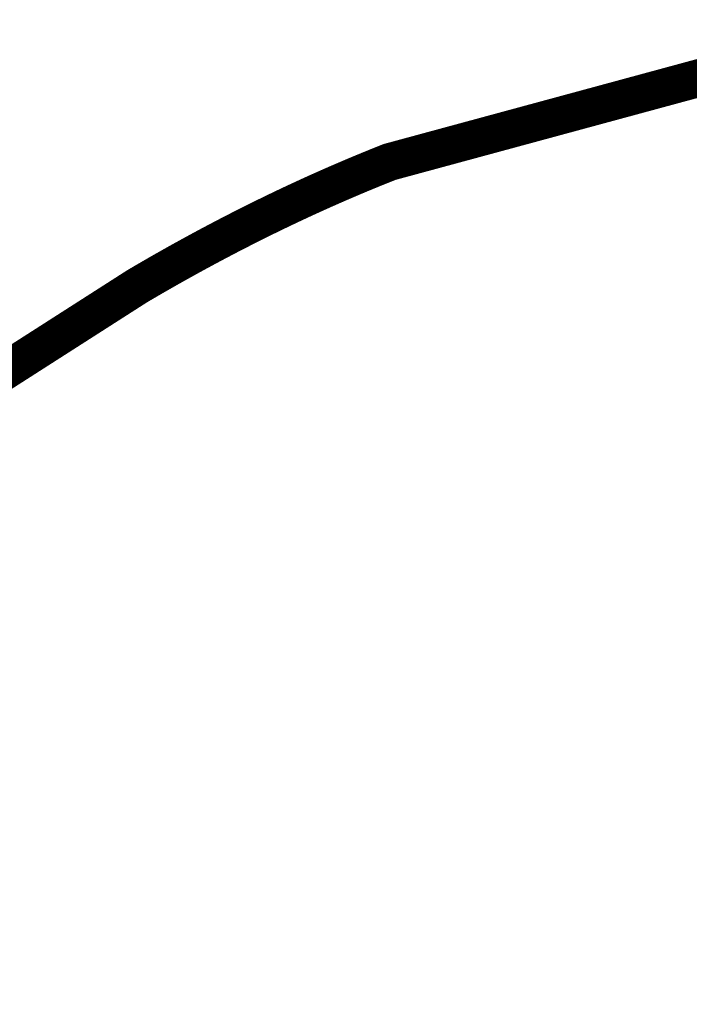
# Model space of a CAD drawing. Header units: metres. Extents: x 32339189 to 32339744, y 5702369 to 5702760.
# Tile 44 of 48: x 32339724 to 32339729, y 5702709 to 5702717. Entities that reach past the tile are written whole.
import ezdxf

# ---------------------------------------------------------------- set-up
doc = ezdxf.new("R2010")
doc.units = ezdxf.units.M
doc.header["$MEASUREMENT"] = 0
doc.layers.add('LRS-Kabel', color=5, linetype='Continuous')
doc.layers.add('LRS_BM', color=7, linetype='Continuous')
doc.layers.add('LRS-Trasse und Kabelzugschächte', color=252, linetype='Continuous', lineweight=25)
doc.styles.add('lrs-1_0250', font='ARIALN.TTF', dxfattribs={"height": 0.625})
doc.dimstyles.new('lrs_1_0250', dxfattribs={"dimtxt": 0.625, "dimasz": 0.3125, "dimexe": 0.3125, "dimexo": 0.625, "dimgap": 0.3125, "dimtad": 1, "dimzin": 5, "dimdsep": 46, "dimtxsty": 'lrs-1_0250', "dimblk1": 'OBLIQUE', "dimblk2": 'OBLIQUE', "dimsah": 1, "dimcen": -0.3125, "dimdle": 0.3125, "dimclrd": 256, "dimclre": 256, "dimclrt": 256, "dimadec": 0, "dimazin": 0, "dimtfac": 1, "dimtix": 1, "dimtmove": 2, "dimatfit": 3, "dimldrblk": 'OBLIQUE', "dimfxl": 1, "dimtolj": 1, "dimtzin": 5, "dimlwd": -1, "dimlwe": -1, "dimarcsym": 0})

# ---------------------------------------------------------------- blocks, each defined once
blk = doc.blocks.new('_OBLIQUE')
at = {"color": 0, "linetype": 'ByBlock'}
blk.add_line((-0.5, -0.5), (0.5, 0.5), dxfattribs=at)
blk = doc.blocks.new('*D60')
at = {"layer": 'DEFPOINTS', "color": 0}
for p in [(32339730.9217, 5702723.4768), (32339732.2699, 5702721.3714), (32339714.5852, 5702710.0469)]:
    blk.add_point(p, dxfattribs=at)
at = {"layer": 'LRS_BM'}
for p, q in [((32339731.9328, 5702721.8977), (32339730.7531, 5702723.74)), ((32339712.9738, 5702711.9838), (32339731.1848, 5702723.6453)), ((32339714.2481, 5702710.5733), (32339713.0685, 5702712.4155))]:
    blk.add_line(p, q, dxfattribs=at)
at = {"layer": 'LRS_BM', "xscale": 0.3125, "yscale": 0.3125, "zscale": 0.3125}
for p, rotation in [((32339730.9217, 5702723.4768), 32.63371523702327), ((32339713.237, 5702712.1523), 212.6337152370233)]:
    blk.add_blockref('_OBLIQUE', p, dxfattribs=dict(at, rotation=rotation))
at = {"layer": 'LRS_BM', "insert": (32339721.7387, 5702718.3465), "char_height": 0.625, "attachment_point": 5, "rotation": 32.63372, "style": 'lrs-1_0250', "bg_fill": 3, "box_fill_scale": 1.25, "bg_fill_color": 257, "bg_fill_transparency": 0}
blk.add_mtext('\\A1;21.00', dxfattribs=at)
blk = doc.blocks.new('*D98')
at = {"layer": 'DEFPOINTS', "color": 0}
for p in [(32339738.137, 5702712.2113), (32339739.4848, 5702710.1057), (32339727.8157, 5702705.6046)]:
    blk.add_point(p, dxfattribs=at)
at = {"layer": 'LRS_BM'}
for p, q in [((32339738.4739, 5702711.6849), (32339739.6532, 5702709.8425)), ((32339728.9003, 5702703.3305), (32339739.748, 5702710.2742)), ((32339728.1526, 5702705.0782), (32339729.332, 5702703.2358))]:
    blk.add_line(p, q, dxfattribs=at)
at = {"layer": 'LRS_BM', "xscale": 0.3125, "yscale": 0.3125, "zscale": 0.3125}
for p, rotation in [((32339739.4848, 5702710.1057), 32.6236808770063), ((32339729.1635, 5702703.499), 212.6236808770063)]:
    blk.add_blockref('_OBLIQUE', p, dxfattribs=dict(at, rotation=rotation))
at = {"layer": 'LRS_BM', "insert": (32339733.9836, 5702707.3343), "char_height": 0.625, "attachment_point": 5, "rotation": 32.62368, "style": 'lrs-1_0250', "bg_fill": 3, "box_fill_scale": 1.25, "bg_fill_color": 257, "bg_fill_transparency": 0}
blk.add_mtext('\\A1;12.25', dxfattribs=at)

msp = doc.modelspace()

# ---------------------------------------------------------------- linework, layer by layer
at = {"layer": 'LRS-Trasse und Kabelzugschächte'}
msp.add_lwpolyline([(32339723.0398, 5702713.5584, 0.3, 0.3, 0), (32339724.0308, 5702714.1927, 0.3, 0.3, 0), (32339724.5263, 5702714.5098, 0.3, 0.3, 0), (32339724.6502, 5702714.5891, 0.3, 0.3, 0), (32339724.6812, 5702714.6089, 0.3, 0.3, 0), (32339724.6895, 5702714.6142, 0.3, 0.3, 0), (32339724.6939, 5702714.6168, 0.3, 0.3, 0), (32339724.7087, 5702714.6256, 0.3, 0.3, 0), (32339724.7235, 5702714.6342, 0.3, 0.3, 0), (32339724.7383, 5702714.6429, 0.3, 0.3, 0), (32339724.7531, 5702714.6516, 0.3, 0.3, 0), (32339724.7679, 5702714.6602, 0.3, 0.3, 0), (32339724.7827, 5702714.6688, 0.3, 0.3, 0), (32339724.7975, 5702714.6774, 0.3, 0.3, 0), (32339724.8123, 5702714.686, 0.3, 0.3, 0), (32339724.8271, 5702714.6945, 0.3, 0.3, 0), (32339724.8419, 5702714.703, 0.3, 0.3, 0), (32339724.8567, 5702714.7116, 0.3, 0.3, 0), (32339724.8715, 5702714.72, 0.3, 0.3, 0), (32339724.8863, 5702714.7285, 0.3, 0.3, 0), (32339724.9011, 5702714.7369, 0.3, 0.3, 0), (32339724.9159, 5702714.7453, 0.3, 0.3, 0), (32339724.9307, 5702714.7537, 0.3, 0.3, 0), (32339724.9455, 5702714.7621, 0.3, 0.3, 0), (32339724.9603, 5702714.7704, 0.3, 0.3, 0), (32339724.9751, 5702714.7788, 0.3, 0.3, 0), (32339724.9899, 5702714.7871, 0.3, 0.3, 0), (32339725.0046, 5702714.7954, 0.3, 0.3, 0), (32339725.0194, 5702714.8036, 0.3, 0.3, 0), (32339725.0342, 5702714.8119, 0.3, 0.3, 0), (32339725.049, 5702714.8201, 0.3, 0.3, 0), (32339725.0638, 5702714.8283, 0.3, 0.3, 0), (32339725.0786, 5702714.8364, 0.3, 0.3, 0), (32339725.0933, 5702714.8446, 0.3, 0.3, 0), (32339725.1081, 5702714.8527, 0.3, 0.3, 0), (32339725.1229, 5702714.8608, 0.3, 0.3, 0), (32339725.1377, 5702714.8689, 0.3, 0.3, 0), (32339725.1524, 5702714.877, 0.3, 0.3, 0), (32339725.1672, 5702714.885, 0.3, 0.3, 0), (32339725.182, 5702714.893, 0.3, 0.3, 0), (32339725.1968, 5702714.901, 0.3, 0.3, 0), (32339725.2115, 5702714.909, 0.3, 0.3, 0), (32339725.2263, 5702714.917, 0.3, 0.3, 0), (32339725.2411, 5702714.9249, 0.3, 0.3, 0), (32339725.2558, 5702714.9328, 0.3, 0.3, 0), (32339725.2706, 5702714.9407, 0.3, 0.3, 0), (32339725.2854, 5702714.9485, 0.3, 0.3, 0), (32339725.3001, 5702714.9564, 0.3, 0.3, 0), (32339725.3149, 5702714.9642, 0.3, 0.3, 0), (32339725.3297, 5702714.972, 0.3, 0.3, 0), (32339725.3444, 5702714.9798, 0.3, 0.3, 0), (32339725.3592, 5702714.9875, 0.3, 0.3, 0), (32339725.3739, 5702714.9953, 0.3, 0.3, 0), (32339725.3887, 5702715.003, 0.3, 0.3, 0), (32339725.4035, 5702715.0107, 0.3, 0.3, 0), (32339725.4182, 5702715.0184, 0.3, 0.3, 0), (32339725.433, 5702715.026, 0.3, 0.3, 0), (32339725.4477, 5702715.0336, 0.3, 0.3, 0), (32339725.4625, 5702715.0412, 0.3, 0.3, 0), (32339725.4772, 5702715.0488, 0.3, 0.3, 0), (32339725.492, 5702715.0564, 0.3, 0.3, 0), (32339725.5067, 5702715.0639, 0.3, 0.3, 0), (32339725.5215, 5702715.0714, 0.3, 0.3, 0), (32339725.5362, 5702715.0789, 0.3, 0.3, 0), (32339725.551, 5702715.0864, 0.3, 0.3, 0), (32339725.5657, 5702715.0939, 0.3, 0.3, 0), (32339725.5805, 5702715.1013, 0.3, 0.3, 0), (32339725.5952, 5702715.1087, 0.3, 0.3, 0), (32339725.61, 5702715.1161, 0.3, 0.3, 0), (32339725.6247, 5702715.1235, 0.3, 0.3, 0), (32339725.6394, 5702715.1308, 0.3, 0.3, 0), (32339725.6542, 5702715.1381, 0.3, 0.3, 0), (32339725.6689, 5702715.1454, 0.3, 0.3, 0), (32339725.6837, 5702715.1527, 0.3, 0.3, 0), (32339725.6984, 5702715.16, 0.3, 0.3, 0), (32339725.7131, 5702715.1672, 0.3, 0.3, 0), (32339725.7279, 5702715.1744, 0.3, 0.3, 0), (32339725.7426, 5702715.1816, 0.3, 0.3, 0), (32339725.7573, 5702715.1888, 0.3, 0.3, 0), (32339725.7721, 5702715.1959, 0.3, 0.3, 0), (32339725.7868, 5702715.203, 0.3, 0.3, 0), (32339725.8015, 5702715.2101, 0.3, 0.3, 0), (32339725.8162, 5702715.2172, 0.3, 0.3, 0), (32339725.831, 5702715.2243, 0.3, 0.3, 0), (32339725.8457, 5702715.2313, 0.3, 0.3, 0), (32339725.8604, 5702715.2384, 0.3, 0.3, 0), (32339725.8751, 5702715.2453, 0.3, 0.3, 0), (32339725.8899, 5702715.2523, 0.3, 0.3, 0), (32339725.9046, 5702715.2593, 0.3, 0.3, 0), (32339725.9193, 5702715.2662, 0.3, 0.3, 0), (32339725.934, 5702715.2731, 0.3, 0.3, 0), (32339725.9488, 5702715.28, 0.3, 0.3, 0), (32339725.9635, 5702715.2869, 0.3, 0.3, 0), (32339725.9782, 5702715.2937, 0.3, 0.3, 0), (32339725.9929, 5702715.3005, 0.3, 0.3, 0), (32339726.0076, 5702715.3074, 0.3, 0.3, 0), (32339726.0223, 5702715.3141, 0.3, 0.3, 0), (32339726.037, 5702715.3209, 0.3, 0.3, 0), (32339726.0518, 5702715.3276, 0.3, 0.3, 0), (32339726.0665, 5702715.3343, 0.3, 0.3, 0), (32339726.0812, 5702715.341, 0.3, 0.3, 0), (32339726.0959, 5702715.3477, 0.3, 0.3, 0), (32339726.1106, 5702715.3544, 0.3, 0.3, 0), (32339726.1253, 5702715.361, 0.3, 0.3, 0), (32339726.14, 5702715.3676, 0.3, 0.3, 0), (32339726.1547, 5702715.3742, 0.3, 0.3, 0), (32339726.1694, 5702715.3808, 0.3, 0.3, 0), (32339726.1841, 5702715.3873, 0.3, 0.3, 0), (32339726.1988, 5702715.3938, 0.3, 0.3, 0), (32339726.2135, 5702715.4003, 0.3, 0.3, 0), (32339726.2282, 5702715.4068, 0.3, 0.3, 0), (32339726.2429, 5702715.4133, 0.3, 0.3, 0), (32339726.2576, 5702715.4197, 0.3, 0.3, 0), (32339726.2723, 5702715.4261, 0.3, 0.3, 0), (32339726.287, 5702715.4325, 0.3, 0.3, 0), (32339726.3017, 5702715.4389, 0.3, 0.3, 0), (32339726.3164, 5702715.4452, 0.3, 0.3, 0), (32339726.3311, 5702715.4516, 0.3, 0.3, 0), (32339726.3458, 5702715.4579, 0.3, 0.3, 0), (32339726.3605, 5702715.4642, 0.3, 0.3, 0), (32339726.3752, 5702715.4704, 0.3, 0.3, 0), (32339726.3899, 5702715.4767, 0.3, 0.3, 0), (32339726.4045, 5702715.4829, 0.3, 0.3, 0), (32339726.4192, 5702715.4891, 0.3, 0.3, 0), (32339726.4339, 5702715.4953, 0.3, 0.3, 0), (32339726.4486, 5702715.5014, 0.3, 0.3, 0), (32339726.4633, 5702715.5076, 0.3, 0.3, 0), (32339726.478, 5702715.5137, 0.3, 0.3, 0), (32339726.4927, 5702715.5198, 0.3, 0.3, 0), (32339726.5073, 5702715.5259, 0.3, 0.3, 0), (32339726.522, 5702715.5319, 0.3, 0.3, 0), (32339726.5367, 5702715.5379, 0.3, 0.3, 0), (32339726.5514, 5702715.544, 0.3, 0.3, 0), (32339726.5661, 5702715.5499, 0.3, 0.3, 0), (32339726.5807, 5702715.5559, 0.3, 0.3, 0), (32339726.5954, 5702715.5619, 0.3, 0.3, 0), (32339726.6101, 5702715.5678, 0.3, 0.3, 0), (32339726.6248, 5702715.5737, 0.3, 0.3, 0), (32339726.6394, 5702715.5796, 0.3, 0.3, 0), (32339726.6541, 5702715.5854, 0.3, 0.3, 0), (32339726.6688, 5702715.5913, 0.3, 0.3, 0), (32339726.6834, 5702715.5971, 0.3, 0.3, 0), (32339726.6981, 5702715.6029, 0.3, 0.3, 0), (32339726.7128, 5702715.6087, 0.3, 0.3, 0), (32339726.7274, 5702715.6144, 0.3, 0.3, 0), (32339726.7421, 5702715.6201, 0.3, 0.3, 0), (32339726.7568, 5702715.6258, 0.3, 0.3, 0), (32339726.7714, 5702715.6315, 0.3, 0.3, 0), (32339726.7861, 5702715.6372, 0.3, 0.3, 0), (32339726.8008, 5702715.6429, 0.3, 0.3, 0), (32339726.8154, 5702715.6485, 0.3, 0.3, 0), (32339726.8301, 5702715.6541, 0.3, 0.3, 0), (32339726.8447, 5702715.6597, 0.3, 0.3, 0), (32339726.8594, 5702715.6652, 0.3, 0.3, 0), (32339726.8741, 5702715.6708, 0.3, 0.3, 0), (32339726.8887, 5702715.6763, 0.3, 0.3, 0), (32339726.9034, 5702715.6818, 0.3, 0.3, 0), (32339726.918, 5702715.6873, 0.3, 0.3, 0), (32339726.9327, 5702715.6927, 0.3, 0.3, 0), (32339726.9473, 5702715.6982, 0.3, 0.3, 0), (32339726.962, 5702715.7036, 0.3, 0.3, 0), (32339726.9766, 5702715.709, 0.3, 0.3, 0), (32339726.9913, 5702715.7143, 0.3, 0.3, 0), (32339727.006, 5702715.7197, 0.3, 0.3, 0), (32339727.0206, 5702715.725, 0.3, 0.3, 0), (32339727.0352, 5702715.7303, 0.3, 0.3, 0), (32339727.0499, 5702715.7356, 0.3, 0.3, 0), (32339727.0645, 5702715.7409, 0.3, 0.3, 0), (32339727.0792, 5702715.7461, 0.3, 0.3, 0), (32339727.0938, 5702715.7513, 0.3, 0.3, 0), (32339727.1085, 5702715.7565, 0.3, 0.3, 0), (32339727.1231, 5702715.7617, 0.3, 0.3, 0), (32339727.1378, 5702715.7669, 0.3, 0.3, 0), (32339727.1524, 5702715.772, 0.3, 0.3, 0), (32339727.167, 5702715.7771, 0.3, 0.3, 0), (32339727.1817, 5702715.7822, 0.3, 0.3, 0), (32339727.1963, 5702715.7873, 0.3, 0.3, 0), (32339727.211, 5702715.7924, 0.3, 0.3, 0), (32339727.2256, 5702715.7974, 0.3, 0.3, 0), (32339727.2402, 5702715.8024, 0.3, 0.3, 0), (32339727.2549, 5702715.8074, 0.3, 0.3, 0), (32339727.2695, 5702715.8124, 0.3, 0.3, 0), (32339727.2841, 5702715.8173, 0.3, 0.3, 0), (32339727.2988, 5702715.8223, 0.3, 0.3, 0), (32339727.3134, 5702715.8272, 0.3, 0.3, 0), (32339727.328, 5702715.832, 0.3, 0.3, 0), (32339727.3427, 5702715.8369, 0.3, 0.3, 0), (32339727.3573, 5702715.8418, 0.3, 0.3, 0), (32339727.3719, 5702715.8466, 0.3, 0.3, 0), (32339727.3866, 5702715.8514, 0.3, 0.3, 0), (32339727.4012, 5702715.8562, 0.3, 0.3, 0), (32339727.4158, 5702715.8609, 0.3, 0.3, 0), (32339727.4305, 5702715.8657, 0.3, 0.3, 0), (32339727.4451, 5702715.8704, 0.3, 0.3, 0), (32339727.4597, 5702715.8751, 0.3, 0.3, 0), (32339727.4743, 5702715.8797, 0.3, 0.3, 0), (32339727.489, 5702715.8844, 0.3, 0.3, 0), (32339727.5036, 5702715.889, 0.3, 0.3, 0), (32339727.5182, 5702715.8936, 0.3, 0.3, 0), (32339727.5328, 5702715.8982, 0.3, 0.3, 0), (32339727.5474, 5702715.9028, 0.3, 0.3, 0), (32339727.5621, 5702715.9074, 0.3, 0.3, 0), (32339727.5767, 5702715.9119, 0.3, 0.3, 0), (32339727.5913, 5702715.9164, 0.3, 0.3, 0), (32339727.6059, 5702715.9209, 0.3, 0.3, 0), (32339727.6205, 5702715.9254, 0.3, 0.3, 0), (32339727.6352, 5702715.9298, 0.3, 0.3, 0), (32339727.6498, 5702715.9342, 0.3, 0.3, 0), (32339727.6644, 5702715.9386, 0.3, 0.3, 0), (32339727.679, 5702715.943, 0.3, 0.3, 0), (32339727.6936, 5702715.9474, 0.3, 0.3, 0), (32339727.7082, 5702715.9517, 0.3, 0.3, 0), (32339727.7228, 5702715.956, 0.3, 0.3, 0), (32339727.7375, 5702715.9603, 0.3, 0.3, 0), (32339727.7521, 5702715.9646, 0.3, 0.3, 0), (32339727.7667, 5702715.9689, 0.3, 0.3, 0), (32339727.7813, 5702715.9731, 0.3, 0.3, 0), (32339727.7959, 5702715.9773, 0.3, 0.3, 0), (32339727.8105, 5702715.9815, 0.3, 0.3, 0), (32339727.8251, 5702715.9857, 0.3, 0.3, 0), (32339727.8397, 5702715.9898, 0.3, 0.3, 0), (32339727.8543, 5702715.994, 0.3, 0.3, 0), (32339727.8689, 5702715.9981, 0.3, 0.3, 0), (32339727.8835, 5702716.0022, 0.3, 0.3, 0), (32339727.8981, 5702716.0062, 0.3, 0.3, 0), (32339727.9128, 5702716.0103, 0.3, 0.3, 0), (32339727.9274, 5702716.0143, 0.3, 0.3, 0), (32339727.942, 5702716.0183, 0.3, 0.3, 0), (32339727.9566, 5702716.0223, 0.3, 0.3, 0), (32339727.9712, 5702716.0263, 0.3, 0.3, 0), (32339727.9858, 5702716.0302, 0.3, 0.3, 0), (32339728.0004, 5702716.0341, 0.3, 0.3, 0), (32339728.015, 5702716.038, 0.3, 0.3, 0), (32339728.0296, 5702716.0419, 0.3, 0.3, 0), (32339728.0442, 5702716.0458, 0.3, 0.3, 0), (32339728.0588, 5702716.0496, 0.3, 0.3, 0), (32339728.0734, 5702716.0534, 0.3, 0.3, 0), (32339728.088, 5702716.0572, 0.3, 0.3, 0), (32339728.1026, 5702716.061, 0.3, 0.3, 0), (32339728.1172, 5702716.0648, 0.3, 0.3, 0), (32339728.1318, 5702716.0685, 0.3, 0.3, 0), (32339728.1464, 5702716.0722, 0.3, 0.3, 0), (32339728.161, 5702716.0759, 0.3, 0.3, 0), (32339728.1755, 5702716.0796, 0.3, 0.3, 0), (32339728.1901, 5702716.0833, 0.3, 0.3, 0), (32339728.2047, 5702716.0869, 0.3, 0.3, 0), (32339728.2193, 5702716.0905, 0.3, 0.3, 0), (32339728.2339, 5702716.0941, 0.3, 0.3, 0), (32339728.2485, 5702716.0977, 0.3, 0.3, 0), (32339728.2631, 5702716.1012, 0.3, 0.3, 0), (32339728.2777, 5702716.1047, 0.3, 0.3, 0), (32339728.2923, 5702716.1083, 0.3, 0.3, 0), (32339728.3069, 5702716.1117, 0.3, 0.3, 0), (32339728.3215, 5702716.1152, 0.3, 0.3, 0), (32339728.3361, 5702716.1187, 0.3, 0.3, 0), (32339728.3507, 5702716.1221, 0.3, 0.3, 0), (32339728.3652, 5702716.1255, 0.3, 0.3, 0), (32339728.3798, 5702716.1289, 0.3, 0.3, 0), (32339728.3944, 5702716.1322, 0.3, 0.3, 0), (32339728.409, 5702716.1356, 0.3, 0.3, 0), (32339728.4236, 5702716.1389, 0.3, 0.3, 0), (32339728.4382, 5702716.1422, 0.3, 0.3, 0), (32339728.4528, 5702716.1455, 0.3, 0.3, 0), (32339728.4674, 5702716.1488, 0.3, 0.3, 0), (32339728.4819, 5702716.152, 0.3, 0.3, 0), (32339728.4965, 5702716.1552, 0.3, 0.3, 0), (32339728.5111, 5702716.1584, 0.3, 0.3, 0), (32339728.5257, 5702716.1616, 0.3, 0.3, 0), (32339728.5403, 5702716.1647, 0.3, 0.3, 0), (32339728.5549, 5702716.1679, 0.3, 0.3, 0), (32339728.5695, 5702716.171, 0.3, 0.3, 0), (32339728.584, 5702716.1741, 0.3, 0.3, 0), (32339728.5986, 5702716.1772, 0.3, 0.3, 0), (32339728.6132, 5702716.1802, 0.3, 0.3, 0), (32339728.6278, 5702716.1833, 0.3, 0.3, 0), (32339728.6424, 5702716.1863, 0.3, 0.3, 0), (32339728.657, 5702716.1893, 0.3, 0.3, 0), (32339728.6715, 5702716.1922, 0.3, 0.3, 0), (32339728.6861, 5702716.1952, 0.3, 0.3, 0), (32339728.7007, 5702716.1981, 0.3, 0.3, 0), (32339728.7153, 5702716.201, 0.3, 0.3, 0), (32339728.7299, 5702716.2039, 0.3, 0.3, 0), (32339728.7444, 5702716.2068, 0.3, 0.3, 0), (32339728.759, 5702716.2096, 0.3, 0.3, 0), (32339728.7736, 5702716.2125, 0.3, 0.3, 0), (32339728.7882, 5702716.2153, 0.3, 0.3, 0), (32339728.8028, 5702716.2181, 0.3, 0.3, 0), (32339728.8174, 5702716.2208, 0.3, 0.3, 0), (32339728.8319, 5702716.2236, 0.3, 0.3, 0), (32339728.8465, 5702716.2263, 0.3, 0.3, 0), (32339728.8611, 5702716.229, 0.3, 0.3, 0), (32339728.8757, 5702716.2317, 0.3, 0.3, 0), (32339728.8902, 5702716.2344, 0.3, 0.3, 0), (32339728.9048, 5702716.237, 0.3, 0.3, 0), (32339728.9194, 5702716.2396, 0.3, 0.3, 0), (32339728.934, 5702716.2422, 0.3, 0.3, 0), (32339728.9486, 5702716.2448, 0.3, 0.3, 0), (32339728.9631, 5702716.2474, 0.3, 0.3, 0), (32339728.9777, 5702716.2499, 0.3, 0.3, 0), (32339728.9923, 5702716.2524, 0.3, 0.3, 0), (32339729.0069, 5702716.2549, 0.3, 0.3, 0), (32339729.0215, 5702716.2574, 0.3, 0.3, 0), (32339729.036, 5702716.2599, 0.3, 0.3, 0), (32339729.0506, 5702716.2623, 0.3, 0.3, 0), (32339729.0652, 5702716.2647, 0.3, 0.3, 0), (32339729.0798, 5702716.2671, 0.3, 0.3, 0), (32339729.0943, 5702716.2695, 0.3, 0.3, 0), (32339729.1089, 5702716.2719, 0.3, 0.3, 0), (32339729.1235, 5702716.2742, 0.3, 0.3, 0), (32339729.1381, 5702716.2765, 0.3, 0.3, 0), (32339729.1527, 5702716.2788, 0.3, 0.3, 0), (32339729.1672, 5702716.2811, 0.3, 0.3, 0), (32339729.1818, 5702716.2833, 0.3, 0.3, 0), (32339729.1964, 5702716.2856, 0.3, 0.3, 0), (32339729.211, 5702716.2878, 0.3, 0.3, 0), (32339729.2255, 5702716.29, 0.3, 0.3, 0), (32339729.2401, 5702716.2922, 0.3, 0.3, 0)], format="xyseb", dxfattribs=at)

# ---------------------------------------------------------------- next in the draw order: dimensions: what is measured, and where the dimension line sits
at = {"layer": 'LRS_BM'}
dim = msp.add_aligned_dim(p1=(32339714.5852, 5702710.0469), p2=(32339732.2699, 5702721.3714), distance=2.5001, dimstyle='lrs_1_0250', override={"dimtfill": 1}, dxfattribs=at)
dim.commit()
dim.dimension.update_dxf_attribs({"geometry": '*D60', "text_midpoint": (32339721.7387, 5702718.3465)})

# ---------------------------------------------------------------- next in the draw order: linework, layer by layer
at = {"layer": 'LRS-Kabel', "color": 4, "linetype": 'Continuous', "lineweight": 15}
msp.add_lwpolyline([(32339723.0398, 5702713.5584), (32339724.0308, 5702714.1927), (32339724.5263, 5702714.5098), (32339724.6502, 5702714.5891), (32339724.6812, 5702714.6089), (32339724.6895, 5702714.6142), (32339724.6939, 5702714.6168), (32339724.7087, 5702714.6256), (32339724.7235, 5702714.6342), (32339724.7383, 5702714.6429), (32339724.7531, 5702714.6516), (32339724.7679, 5702714.6602), (32339724.7827, 5702714.6688), (32339724.7975, 5702714.6774), (32339724.8123, 5702714.686), (32339724.8271, 5702714.6945), (32339724.8419, 5702714.703), (32339724.8567, 5702714.7116), (32339724.8715, 5702714.72), (32339724.8863, 5702714.7285), (32339724.9011, 5702714.7369), (32339724.9159, 5702714.7453), (32339724.9307, 5702714.7537), (32339724.9455, 5702714.7621), (32339724.9603, 5702714.7704), (32339724.9751, 5702714.7788), (32339724.9899, 5702714.7871), (32339725.0046, 5702714.7954), (32339725.0194, 5702714.8036), (32339725.0342, 5702714.8119), (32339725.049, 5702714.8201), (32339725.0638, 5702714.8283), (32339725.0786, 5702714.8364), (32339725.0933, 5702714.8446), (32339725.1081, 5702714.8527), (32339725.1229, 5702714.8608), (32339725.1377, 5702714.8689), (32339725.1524, 5702714.877), (32339725.1672, 5702714.885), (32339725.182, 5702714.893), (32339725.1968, 5702714.901), (32339725.2115, 5702714.909), (32339725.2263, 5702714.917), (32339725.2411, 5702714.9249), (32339725.2558, 5702714.9328), (32339725.2706, 5702714.9407), (32339725.2854, 5702714.9485), (32339725.3001, 5702714.9564), (32339725.3149, 5702714.9642), (32339725.3297, 5702714.972), (32339725.3444, 5702714.9798), (32339725.3592, 5702714.9875), (32339725.3739, 5702714.9953), (32339725.3887, 5702715.003), (32339725.4035, 5702715.0107), (32339725.4182, 5702715.0184), (32339725.433, 5702715.026), (32339725.4477, 5702715.0336), (32339725.4625, 5702715.0412), (32339725.4772, 5702715.0488), (32339725.492, 5702715.0564), (32339725.5067, 5702715.0639), (32339725.5215, 5702715.0714), (32339725.5362, 5702715.0789), (32339725.551, 5702715.0864), (32339725.5657, 5702715.0939), (32339725.5805, 5702715.1013), (32339725.5952, 5702715.1087), (32339725.61, 5702715.1161), (32339725.6247, 5702715.1235), (32339725.6394, 5702715.1308), (32339725.6542, 5702715.1381), (32339725.6689, 5702715.1454), (32339725.6837, 5702715.1527), (32339725.6984, 5702715.16), (32339725.7131, 5702715.1672), (32339725.7279, 5702715.1744), (32339725.7426, 5702715.1816), (32339725.7573, 5702715.1888), (32339725.7721, 5702715.1959), (32339725.7868, 5702715.203), (32339725.8015, 5702715.2101), (32339725.8162, 5702715.2172), (32339725.831, 5702715.2243), (32339725.8457, 5702715.2313), (32339725.8604, 5702715.2384), (32339725.8751, 5702715.2453), (32339725.8899, 5702715.2523), (32339725.9046, 5702715.2593), (32339725.9193, 5702715.2662), (32339725.934, 5702715.2731), (32339725.9488, 5702715.28), (32339725.9635, 5702715.2869), (32339725.9782, 5702715.2937), (32339725.9929, 5702715.3005), (32339726.0076, 5702715.3074), (32339726.0223, 5702715.3141), (32339726.037, 5702715.3209), (32339726.0518, 5702715.3276), (32339726.0665, 5702715.3343), (32339726.0812, 5702715.341), (32339726.0959, 5702715.3477), (32339726.1106, 5702715.3544), (32339726.1253, 5702715.361), (32339726.14, 5702715.3676), (32339726.1547, 5702715.3742), (32339726.1694, 5702715.3808), (32339726.1841, 5702715.3873), (32339726.1988, 5702715.3938), (32339726.2135, 5702715.4003), (32339726.2282, 5702715.4068), (32339726.2429, 5702715.4133), (32339726.2576, 5702715.4197), (32339726.2723, 5702715.4261), (32339726.287, 5702715.4325), (32339726.3017, 5702715.4389), (32339726.3164, 5702715.4452), (32339726.3311, 5702715.4516), (32339726.3458, 5702715.4579), (32339726.3605, 5702715.4642), (32339726.3752, 5702715.4704), (32339726.3899, 5702715.4767), (32339726.4045, 5702715.4829), (32339726.4192, 5702715.4891), (32339726.4339, 5702715.4953), (32339726.4486, 5702715.5014), (32339726.4633, 5702715.5076), (32339726.478, 5702715.5137), (32339726.4927, 5702715.5198), (32339726.5073, 5702715.5259), (32339726.522, 5702715.5319), (32339726.5367, 5702715.5379), (32339726.5514, 5702715.544), (32339726.5661, 5702715.5499), (32339726.5807, 5702715.5559), (32339726.5954, 5702715.5619), (32339726.6101, 5702715.5678), (32339726.6248, 5702715.5737), (32339726.6394, 5702715.5796), (32339726.6541, 5702715.5854), (32339726.6688, 5702715.5913), (32339726.6834, 5702715.5971), (32339726.6981, 5702715.6029), (32339726.7128, 5702715.6087), (32339726.7274, 5702715.6144), (32339726.7421, 5702715.6201), (32339726.7568, 5702715.6258), (32339726.7714, 5702715.6315), (32339726.7861, 5702715.6372), (32339726.8008, 5702715.6429), (32339726.8154, 5702715.6485), (32339726.8301, 5702715.6541), (32339726.8447, 5702715.6597), (32339726.8594, 5702715.6652), (32339726.8741, 5702715.6708), (32339726.8887, 5702715.6763), (32339726.9034, 5702715.6818), (32339726.918, 5702715.6873), (32339726.9327, 5702715.6927), (32339726.9473, 5702715.6982), (32339726.962, 5702715.7036), (32339726.9766, 5702715.709), (32339726.9913, 5702715.7143), (32339727.006, 5702715.7197), (32339727.0206, 5702715.725), (32339727.0352, 5702715.7303), (32339727.0499, 5702715.7356), (32339727.0645, 5702715.7409), (32339727.0792, 5702715.7461), (32339727.0938, 5702715.7513), (32339727.1085, 5702715.7565), (32339727.1231, 5702715.7617), (32339727.1378, 5702715.7669), (32339727.1524, 5702715.772), (32339727.167, 5702715.7771), (32339727.1817, 5702715.7822), (32339727.1963, 5702715.7873), (32339727.211, 5702715.7924), (32339727.2256, 5702715.7974), (32339727.2402, 5702715.8024), (32339727.2549, 5702715.8074), (32339727.2695, 5702715.8124), (32339727.2841, 5702715.8173), (32339727.2988, 5702715.8223), (32339727.3134, 5702715.8272), (32339727.328, 5702715.832), (32339727.3427, 5702715.8369), (32339727.3573, 5702715.8418), (32339727.3719, 5702715.8466), (32339727.3866, 5702715.8514), (32339727.4012, 5702715.8562), (32339727.4158, 5702715.8609), (32339727.4305, 5702715.8657), (32339727.4451, 5702715.8704), (32339727.4597, 5702715.8751), (32339727.4743, 5702715.8797), (32339727.489, 5702715.8844), (32339727.5036, 5702715.889), (32339727.5182, 5702715.8936), (32339727.5328, 5702715.8982), (32339727.5474, 5702715.9028), (32339727.5621, 5702715.9074), (32339727.5767, 5702715.9119), (32339727.5913, 5702715.9164), (32339727.6059, 5702715.9209), (32339727.6205, 5702715.9254), (32339727.6352, 5702715.9298), (32339727.6498, 5702715.9342), (32339727.6644, 5702715.9386), (32339727.679, 5702715.943), (32339727.6936, 5702715.9474), (32339727.7082, 5702715.9517), (32339727.7228, 5702715.956), (32339727.7375, 5702715.9603), (32339727.7521, 5702715.9646), (32339727.7667, 5702715.9689), (32339727.7813, 5702715.9731), (32339727.7959, 5702715.9773), (32339727.8105, 5702715.9815), (32339727.8251, 5702715.9857), (32339727.8397, 5702715.9898), (32339727.8543, 5702715.994), (32339727.8689, 5702715.9981), (32339727.8835, 5702716.0022), (32339727.8981, 5702716.0062), (32339727.9128, 5702716.0103), (32339727.9274, 5702716.0143), (32339727.942, 5702716.0183), (32339727.9566, 5702716.0223), (32339727.9712, 5702716.0263), (32339727.9858, 5702716.0302), (32339728.0004, 5702716.0341), (32339728.015, 5702716.038), (32339728.0296, 5702716.0419), (32339728.0442, 5702716.0458), (32339728.0588, 5702716.0496), (32339728.0734, 5702716.0534), (32339728.088, 5702716.0572), (32339728.1026, 5702716.061), (32339728.1172, 5702716.0648), (32339728.1318, 5702716.0685), (32339728.1464, 5702716.0722), (32339728.161, 5702716.0759), (32339728.1755, 5702716.0796), (32339728.1901, 5702716.0833), (32339728.2047, 5702716.0869), (32339728.2193, 5702716.0905), (32339728.2339, 5702716.0941), (32339728.2485, 5702716.0977), (32339728.2631, 5702716.1012), (32339728.2777, 5702716.1047), (32339728.2923, 5702716.1083), (32339728.3069, 5702716.1117), (32339728.3215, 5702716.1152), (32339728.3361, 5702716.1187), (32339728.3507, 5702716.1221), (32339728.3652, 5702716.1255), (32339728.3798, 5702716.1289), (32339728.3944, 5702716.1322), (32339728.409, 5702716.1356), (32339728.4236, 5702716.1389), (32339728.4382, 5702716.1422), (32339728.4528, 5702716.1455), (32339728.4674, 5702716.1488), (32339728.4819, 5702716.152), (32339728.4965, 5702716.1552), (32339728.5111, 5702716.1584), (32339728.5257, 5702716.1616), (32339728.5403, 5702716.1647), (32339728.5549, 5702716.1679), (32339728.5695, 5702716.171), (32339728.584, 5702716.1741), (32339728.5986, 5702716.1772), (32339728.6132, 5702716.1802), (32339728.6278, 5702716.1833), (32339728.6424, 5702716.1863), (32339728.657, 5702716.1893), (32339728.6715, 5702716.1922), (32339728.6861, 5702716.1952), (32339728.7007, 5702716.1981), (32339728.7153, 5702716.201), (32339728.7299, 5702716.2039), (32339728.7444, 5702716.2068), (32339728.759, 5702716.2096), (32339728.7736, 5702716.2125), (32339728.7882, 5702716.2153), (32339728.8028, 5702716.2181), (32339728.8174, 5702716.2208), (32339728.8319, 5702716.2236), (32339728.8465, 5702716.2263), (32339728.8611, 5702716.229), (32339728.8757, 5702716.2317), (32339728.8902, 5702716.2344), (32339728.9048, 5702716.237), (32339728.9194, 5702716.2396), (32339728.934, 5702716.2422), (32339728.9486, 5702716.2448), (32339728.9631, 5702716.2474), (32339728.9777, 5702716.2499), (32339728.9923, 5702716.2524), (32339729.0069, 5702716.2549), (32339729.0215, 5702716.2574), (32339729.036, 5702716.2599), (32339729.0506, 5702716.2623), (32339729.0652, 5702716.2647), (32339729.0798, 5702716.2671), (32339729.0943, 5702716.2695)], dxfattribs=at)

# ---------------------------------------------------------------- next in the draw order: dimensions: what is measured, and where the dimension line sits
at = {"layer": 'LRS_BM'}
dim = msp.add_aligned_dim(p1=(32339727.8157, 5702705.6046), p2=(32339738.137, 5702712.2113), distance=-2.5, dimstyle='lrs_1_0250', override={"dimtfill": 1}, dxfattribs=at)
dim.commit()
dim.dimension.update_dxf_attribs({"geometry": '*D98', "text_midpoint": (32339733.9836, 5702707.3343)})

doc.saveas('drawing.dxf')
